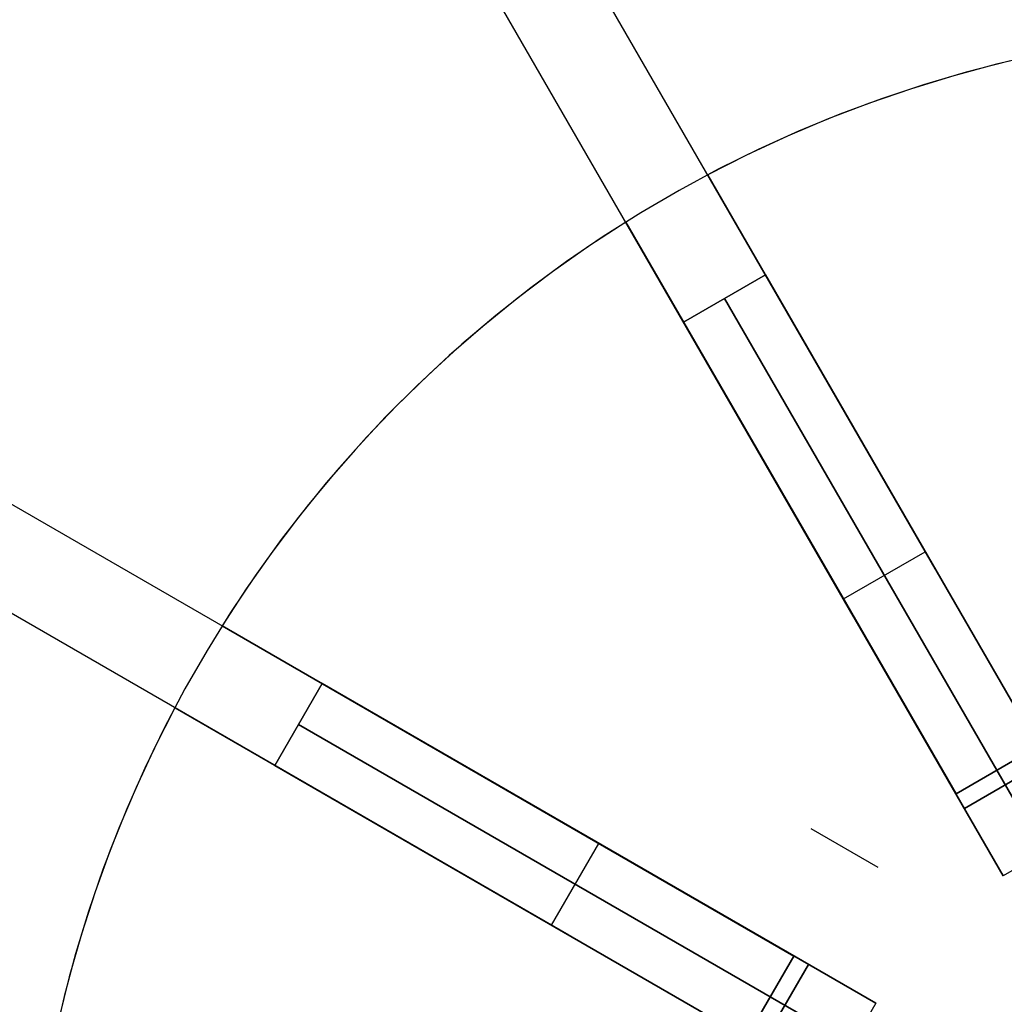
# Model space of a CAD drawing. Header units: millimetres. Extents: x 313 to 886, y -357 to 215.
# Tile 4 of 7: x 436 to 561, y -32 to 93. Entities that reach past the tile are written whole.
import ezdxf

# ---------------------------------------------------------------- set-up
doc = ezdxf.new("R2010")
doc.units = ezdxf.units.MM
doc.layers.add('Core_Sketch1', color=7, linetype='Continuous')
doc.layers.add('Core_Sketch2', color=7, linetype='Continuous')

msp = doc.modelspace()

# ---------------------------------------------------------------- linework, layer by layer
at = {"color": 0, "linetype": 'ByBlock', "lineweight": -2}
for points in [[(552.4016052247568, 22.88222435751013), (461.7349385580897, 179.9214975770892)], [(542.0093003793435, 16.88222435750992), (451.3426337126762, 173.9214975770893)], [(593.588928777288, 91.70735575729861), (587.9690612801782, 91.40249380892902), (582.3631039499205, 90.90340072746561), (576.7777676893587, 90.2106739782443), (571.2197387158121, 89.32514282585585), (565.6956705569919, 88.24786734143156), (560.2121760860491, 86.98013713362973), (554.7758196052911, 85.52346980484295), (549.3931089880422, 83.87960913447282), (544.0704878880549, 82.05052299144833), (538.8143280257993, 80.03840097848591), (533.6309215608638, 77.84565181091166), (528.5264735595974, 75.47490043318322), (523.5070945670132, 72.92898487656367)], [(593.588928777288, 91.70735575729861), (587.9690612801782, 91.40249380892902), (582.3631039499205, 90.90340072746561), (576.7777676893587, 90.2106739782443), (571.2197387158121, 89.32514282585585), (565.6956705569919, 88.24786734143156), (560.2121760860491, 86.98013713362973), (554.7758196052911, 85.52346980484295), (549.3931089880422, 83.87960913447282), (544.0704878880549, 82.05052299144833), (538.8143280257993, 80.03840097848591), (533.6309215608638, 77.84565181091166), (528.5264735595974, 75.47490043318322), (523.5070945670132, 72.92898487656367)], [(593.588928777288, 91.70735575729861), (587.9690612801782, 91.40249380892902), (582.3631039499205, 90.90340072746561), (576.7777676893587, 90.2106739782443), (571.2197387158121, 89.32514282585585), (565.6956705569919, 88.24786734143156), (560.2121760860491, 86.98013713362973), (554.7758196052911, 85.52346980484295), (549.3931089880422, 83.87960913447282), (544.0704878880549, 82.05052299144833), (538.8143280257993, 80.03840097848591), (533.6309215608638, 77.84565181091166), (528.5264735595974, 75.47490043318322), (523.5070945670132, 72.92898487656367)], [(593.588928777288, 91.70735575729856), (587.9690612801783, 91.40249380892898), (582.3631039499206, 90.90340072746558), (576.7777676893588, 90.21067397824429), (571.2197387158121, 89.32514282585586), (565.6956705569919, 88.24786734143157), (560.2121760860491, 86.98013713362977), (554.7758196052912, 85.52346980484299), (549.3931089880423, 83.87960913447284), (544.0704878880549, 82.05052299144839), (538.8143280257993, 80.03840097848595), (533.6309215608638, 77.84565181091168), (528.5264735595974, 75.47490043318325), (523.5070945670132, 72.92898487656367)], [(593.588928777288, 91.70735575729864), (587.9690612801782, 91.40249380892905), (582.3631039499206, 90.90340072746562), (576.7777676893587, 90.21067397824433), (571.2197387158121, 89.32514282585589), (565.6956705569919, 88.24786734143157), (560.2121760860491, 86.98013713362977), (554.7758196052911, 85.52346980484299), (549.3931089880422, 83.87960913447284), (544.0704878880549, 82.05052299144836), (538.8143280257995, 80.03840097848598), (533.6309215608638, 77.8456518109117), (528.5264735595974, 75.47490043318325), (523.5070945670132, 72.9289848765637)], [(593.588928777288, 91.70735575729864), (587.9690612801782, 91.40249380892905), (582.3631039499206, 90.90340072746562), (576.7777676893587, 90.21067397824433), (571.2197387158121, 89.32514282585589), (565.6956705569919, 88.24786734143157), (560.2121760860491, 86.98013713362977), (554.7758196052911, 85.52346980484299), (549.3931089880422, 83.87960913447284), (544.0704878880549, 82.05052299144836), (538.8143280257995, 80.03840097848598), (533.6309215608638, 77.8456518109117), (528.5264735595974, 75.47490043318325), (523.5070945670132, 72.9289848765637)], [(511.8580869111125, -13.26898911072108), (354.8188136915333, 77.39767755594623)], [(523.5070945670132, 72.92898487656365), (547.4517478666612, 31.45562879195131)], [(547.4517478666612, 31.45562879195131), (523.5070945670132, 72.92898487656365)], [(523.5070945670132, 72.92898487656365), (547.4517478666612, 31.45562879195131)], [(547.4517478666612, 31.45562879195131), (523.5070945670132, 72.92898487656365)], [(505.8580869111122, -23.66129395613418), (348.8188136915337, 67.0053727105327)], [(513.1147897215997, 66.92898487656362), (508.400272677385, 63.85503293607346), (503.7949177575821, 60.61982698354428), (499.3042380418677, 57.22723989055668), (494.9336093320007, 53.68133292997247), (490.6882637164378, 49.9863509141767), (486.5732833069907, 46.14671711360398), (482.5935941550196, 42.16702796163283), (478.7539603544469, 38.05204755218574), (475.0589783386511, 33.80670193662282), (471.5130713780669, 29.43607322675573), (468.1204842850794, 24.94539351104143), (464.8852783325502, 20.34003859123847), (461.81132639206, 15.62552154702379)], [(513.1147897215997, 66.92898487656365), (508.400272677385, 63.85503293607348), (503.794917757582, 60.61982698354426), (499.3042380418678, 57.22723989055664), (494.9336093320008, 53.68133292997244), (490.6882637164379, 49.98635091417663), (486.5732833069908, 46.14671711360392), (482.5935941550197, 42.16702796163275), (478.753960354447, 38.05204755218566), (475.0589783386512, 33.80670193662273), (471.513071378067, 29.43607322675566), (468.1204842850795, 24.94539351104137), (464.8852783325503, 20.3400385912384), (461.8113263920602, 15.62552154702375)], [(513.1147897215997, 66.92898487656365), (508.400272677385, 63.85503293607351), (503.794917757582, 60.61982698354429), (499.3042380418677, 57.2272398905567), (494.9336093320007, 53.68133292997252), (490.6882637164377, 49.9863509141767), (486.5732833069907, 46.14671711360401), (482.5935941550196, 42.16702796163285), (478.7539603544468, 38.05204755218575), (475.0589783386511, 33.8067019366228), (471.5130713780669, 29.43607322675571), (468.1204842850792, 24.94539351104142), (464.8852783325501, 20.34003859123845), (461.81132639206, 15.62552154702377)], [(513.1147897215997, 66.92898487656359), (508.400272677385, 63.85503293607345), (503.794917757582, 60.61982698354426), (499.3042380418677, 57.22723989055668), (494.9336093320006, 53.68133292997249), (490.6882637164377, 49.98635091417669), (486.5732833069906, 46.14671711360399), (482.5935941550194, 42.16702796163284), (478.7539603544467, 38.05204755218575), (475.0589783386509, 33.80670193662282), (471.5130713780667, 29.43607322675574), (468.120484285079, 24.94539351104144), (464.8852783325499, 20.34003859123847), (461.8113263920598, 15.62552154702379)], [(513.1147897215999, 66.92898487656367), (508.4002726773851, 63.85503293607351), (503.7949177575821, 60.61982698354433), (499.3042380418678, 57.22723989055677), (494.9336093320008, 53.68133292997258), (490.6882637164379, 49.98635091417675), (486.5732833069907, 46.14671711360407), (482.5935941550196, 42.16702796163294), (478.7539603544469, 38.05204755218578), (475.0589783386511, 33.80670193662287), (471.5130713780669, 29.43607322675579), (468.1204842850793, 24.94539351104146), (464.8852783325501, 20.3400385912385), (461.81132639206, 15.62552154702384)], [(513.1147897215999, 66.92898487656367), (508.4002726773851, 63.85503293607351), (503.7949177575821, 60.61982698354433), (499.3042380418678, 57.22723989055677), (494.9336093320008, 53.68133292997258), (490.6882637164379, 49.98635091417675), (486.5732833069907, 46.14671711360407), (482.5935941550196, 42.16702796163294), (478.7539603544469, 38.05204755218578), (475.0589783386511, 33.80670193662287), (471.5130713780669, 29.43607322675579), (468.1204842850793, 24.94539351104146), (464.8852783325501, 20.3400385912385), (461.81132639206, 15.62552154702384)], [(537.0594430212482, 25.45562879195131), (513.1147897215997, 66.92898487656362)], [(513.1147897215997, 66.92898487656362), (537.0594430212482, 25.45562879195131)], [(537.0594430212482, 25.45562879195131), (513.1147897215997, 66.92898487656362)], [(513.1147897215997, 66.92898487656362), (537.0594430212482, 25.45562879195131)], [(530.8413306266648, 60.22571538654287), (520.4490257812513, 54.22571538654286)], [(520.4490257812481, 54.22571538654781), (530.8413306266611, 60.22571538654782)], [(530.8413306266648, 60.22571538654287), (571.4517478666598, -10.11359058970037)], [(530.8413306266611, 60.22571538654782), (571.4517478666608, -10.11359058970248)], [(566.2555954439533, -13.1135905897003), (525.6451782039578, 57.22571538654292)], [(525.6451782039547, 57.22571538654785), (566.2555954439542, -13.11359058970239)], [(520.4490257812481, 54.22571538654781), (561.0594430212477, -16.11359058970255)], [(561.0594430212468, -16.1135905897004), (520.4490257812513, 54.22571538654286)], [(547.4517478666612, 31.45562879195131), (566.5185804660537, -1.569094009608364)], [(565.4471307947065, 0.2867112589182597), (547.4517478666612, 31.45562879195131)], [(547.4517478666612, 31.45562879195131), (565.447130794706, 0.2867112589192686)], [(566.5185804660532, -1.569094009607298), (547.4517478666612, 31.45562879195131)], [(556.1262756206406, -7.56909400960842), (537.0594430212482, 25.45562879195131)], [(537.0594430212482, 25.45562879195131), (555.054825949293, -5.71328874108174)], [(555.054825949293, -5.713288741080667), (537.0594430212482, 25.45562879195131)], [(537.0594430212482, 25.45562879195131), (556.1262756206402, -7.569094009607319)], [(540.7542344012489, 19.05606239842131), (551.1465392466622, 25.0560623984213)], [(540.7542344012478, 19.05606239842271), (551.1465392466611, 25.05606239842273)], [(461.81132639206, 15.62552154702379), (503.2846824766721, -8.319131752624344)], [(503.2846824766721, -8.319131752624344), (461.81132639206, 15.62552154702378)], [(461.81132639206, 15.62552154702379), (503.2846824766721, -8.319131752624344)], [(503.2846824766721, -8.319131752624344), (461.81132639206, 15.62552154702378)], [(474.5145958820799, 8.291285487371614), (468.5145958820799, -2.101019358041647)], [(468.5145958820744, -2.101019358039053), (474.5145958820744, 8.29128548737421)], [(474.5145958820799, 8.291285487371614), (544.8539018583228, -32.3191317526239)], [(544.8539018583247, -32.3191317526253), (474.5145958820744, 8.29128548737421)], [(455.81132639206, 5.233216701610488), (453.2654108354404, 0.2138377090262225), (450.894659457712, -4.89061029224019), (448.7019102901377, -10.07401675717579), (446.6897882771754, -15.33017661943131), (444.8607021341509, -20.65279771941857), (443.2168414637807, -26.03550833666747), (441.7601741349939, -31.47186481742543), (440.4924439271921, -36.95535928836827), (439.4151684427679, -42.47942744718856), (438.5296372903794, -48.03745642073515), (437.8369105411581, -53.62279268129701), (437.3378174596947, -59.22875001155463), (437.0329555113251, -64.84861750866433)], [(455.81132639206, 5.233216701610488), (453.2654108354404, 0.2138377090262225), (450.894659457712, -4.89061029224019), (448.7019102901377, -10.07401675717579), (446.6897882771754, -15.33017661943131), (444.8607021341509, -20.65279771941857), (443.2168414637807, -26.03550833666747), (441.7601741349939, -31.47186481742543), (440.4924439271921, -36.95535928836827), (439.4151684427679, -42.47942744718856), (438.5296372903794, -48.03745642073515), (437.8369105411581, -53.62279268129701), (437.3378174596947, -59.22875001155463), (437.0329555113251, -64.84861750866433)], [(455.81132639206, 5.233216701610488), (453.2654108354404, 0.2138377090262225), (450.894659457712, -4.89061029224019), (448.7019102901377, -10.07401675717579), (446.6897882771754, -15.33017661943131), (444.8607021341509, -20.65279771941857), (443.2168414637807, -26.03550833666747), (441.7601741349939, -31.47186481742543), (440.4924439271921, -36.95535928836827), (439.4151684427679, -42.47942744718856), (438.5296372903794, -48.03745642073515), (437.8369105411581, -53.62279268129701), (437.3378174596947, -59.22875001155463), (437.0329555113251, -64.84861750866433)], [(455.81132639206, 5.233216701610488), (453.2654108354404, 0.2138377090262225), (450.894659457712, -4.89061029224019), (448.7019102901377, -10.07401675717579), (446.6897882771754, -15.33017661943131), (444.8607021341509, -20.65279771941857), (443.2168414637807, -26.03550833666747), (441.7601741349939, -31.47186481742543), (440.4924439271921, -36.95535928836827), (439.4151684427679, -42.47942744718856), (438.5296372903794, -48.03745642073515), (437.8369105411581, -53.62279268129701), (437.3378174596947, -59.22875001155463), (437.0329555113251, -64.84861750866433)], [(455.8113263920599, 5.233216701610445), (453.2654108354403, 0.213837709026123), (450.8946594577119, -4.890610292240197), (448.7019102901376, -10.07401675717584), (446.6897882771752, -15.33017661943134), (444.8607021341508, -20.65279771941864), (443.2168414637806, -26.03550833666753), (441.7601741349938, -31.47186481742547), (440.492443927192, -36.95535928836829), (439.4151684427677, -42.47942744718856), (438.5296372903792, -48.0374564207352), (437.836910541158, -53.62279268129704), (437.3378174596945, -59.22875001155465), (437.032955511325, -64.84861750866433)], [(455.8113263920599, 5.233216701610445), (453.2654108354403, 0.213837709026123), (450.8946594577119, -4.890610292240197), (448.7019102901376, -10.07401675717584), (446.6897882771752, -15.33017661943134), (444.8607021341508, -20.65279771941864), (443.2168414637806, -26.03550833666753), (441.7601741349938, -31.47186481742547), (440.492443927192, -36.95535928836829), (439.4151684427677, -42.47942744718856), (438.5296372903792, -48.0374564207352), (437.836910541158, -53.62279268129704), (437.3378174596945, -59.22875001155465), (437.032955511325, -64.84861750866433)], [(497.2846824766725, -18.71143659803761), (455.81132639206, 5.233216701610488)], [(455.81132639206, 5.233216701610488), (497.2846824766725, -18.71143659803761)], [(497.2846824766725, -18.71143659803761), (455.81132639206, 5.233216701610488)], [(455.81132639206, 5.233216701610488), (497.2846824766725, -18.71143659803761)], [(541.8539018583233, -37.51528417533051), (471.5145958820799, 3.095133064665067)], [(471.5145958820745, 3.095133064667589), (541.8539018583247, -37.51528417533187)], [(555.054825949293, -5.713288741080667), (565.447130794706, 0.2867112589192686)], [(565.4471307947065, 0.2867112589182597), (555.054825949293, -5.71328874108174)], [(468.5145958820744, -2.101019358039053), (538.8539018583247, -42.7114365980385)], [(538.8539018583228, -42.71143659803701), (468.5145958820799, -2.101019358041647)], [(566.5185804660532, -1.569094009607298), (556.1262756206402, -7.569094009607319)], [(556.1262756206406, -7.56909400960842), (566.5185804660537, -1.569094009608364)], [(503.2846824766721, -8.319131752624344), (536.3094052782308, -27.38596435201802)], [(534.4536000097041, -26.31451468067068), (503.2846824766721, -8.319131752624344)], [(503.2846824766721, -8.319131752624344), (534.4536000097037, -26.31451468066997)], [(536.3094052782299, -27.38596435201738), (503.2846824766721, -8.319131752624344)], [(571.4517478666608, -10.11359058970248), (561.0594430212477, -16.11359058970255)], [(571.4517478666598, -10.11359058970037), (561.0594430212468, -16.1135905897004)], [(503.6842488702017, -22.40622797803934), (509.6842488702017, -12.0139231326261)], [(503.6842488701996, -22.40622797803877), (509.6842488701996, -12.0139231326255)], [(530.3094052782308, -37.77826919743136), (497.2846824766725, -18.71143659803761)], [(497.2846824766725, -18.71143659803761), (528.4536000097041, -36.70681952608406)], [(528.4536000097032, -36.70681952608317), (497.2846824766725, -18.71143659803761)], [(497.2846824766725, -18.71143659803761), (530.3094052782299, -37.7782691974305)], [(528.4536000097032, -36.70681952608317), (534.4536000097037, -26.31451468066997)], [(534.4536000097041, -26.31451468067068), (528.4536000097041, -36.70681952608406)], [(536.3094052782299, -27.38596435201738), (530.3094052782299, -37.7782691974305)], [(530.3094052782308, -37.77826919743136), (536.3094052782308, -27.38596435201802)], [(544.8539018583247, -32.3191317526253), (538.8539018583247, -42.7114365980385)], [(544.8539018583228, -32.3191317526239), (538.8539018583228, -42.71143659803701)]]:
    msp.add_lwpolyline(points, dxfattribs=at)
at = {"color": 0, "linetype": 'ByBlock', "lineweight": -2, "extrusion": (0.8660254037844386, 0.5000000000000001, -2.215927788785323e-15)}
msp.add_lwpolyline([(-94.60982872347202, -560.9239209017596), (-95.30210820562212, -565.0243257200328), (-96.13604453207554, -569.0982821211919), (-97.11063625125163, -573.140897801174), (-98.22471300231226, -577.1473180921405), (-99.4769369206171, -581.1127317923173), (-100.8658042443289, -585.0323769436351), (-102.3896471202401, -588.9015465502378), (-104.046635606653, -592.7155942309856), (-105.8347798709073, -596.4699397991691), (-107.7519325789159, -600.1600747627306), (-109.7957914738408, -603.7815677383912), (-111.9639021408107, -607.3300697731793), (-114.2536609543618, -610.8013195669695), (-116.6623182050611, -614.1911485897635), (-119.1869814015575, -617.4954860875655), (-121.8246187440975, -620.7103639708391), (-124.5720627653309, -623.8319215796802), (-127.4260141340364, -626.8564103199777), (-130.3830456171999, -629.7801981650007), (-133.4396061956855, -632.5997740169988), (-136.5920253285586, -635.3117519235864), (-139.836517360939, -637.9128751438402), (-143.1691860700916, -640.400020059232), (-146.5860293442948, -642.770199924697), (-150.0829439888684, -645.0205684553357), (-153.6557306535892, -647.1484232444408), (-157.3000988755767, -649.1512090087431), (-161.0116722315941, -651.026520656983), (-164.785993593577, -652.7721061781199), (-168.6185304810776, -654.3858693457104), (-172.5046805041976, -655.8658722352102), (-176.4397768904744, -657.2103375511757), (-180.4190940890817, -658.4176507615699), (-184.4378534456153, -659.4863620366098), (-188.4912289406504, -660.4151879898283), (-192.5743529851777, -661.2030132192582), (-196.6823222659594, -661.848891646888), (-200.8102036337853, -662.3520476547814), (-204.9530400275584, -662.7118770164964), (-209.1058564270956, -662.927947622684), (-213.2636658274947, -662.9999999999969)], dxfattribs=at)
at = {"color": 0, "linetype": 'ByBlock', "lineweight": -2, "extrusion": (0.8660254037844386, 0.5000000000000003, 6.013909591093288e-16)}
msp.add_lwpolyline([(-213.2636658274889, 61.99999999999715), (-209.10585642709, 61.92794762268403), (-204.953040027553, 61.71187701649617), (-200.81020363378, 61.35204765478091), (-196.6823222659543, 60.84889164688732), (-192.5743529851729, 60.20301321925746), (-188.4912289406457, 59.41518798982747), (-184.4378534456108, 58.48636203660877), (-180.4190940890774, 57.41765076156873), (-176.4397768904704, 56.21033755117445), (-172.5046805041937, 54.86587223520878), (-168.6185304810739, 53.38586934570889), (-164.7859935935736, 51.77210617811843), (-161.0116722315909, 50.02652065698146), (-157.3000988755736, 48.15120900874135), (-153.6557306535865, 46.14842324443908), (-150.0829439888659, 44.02056845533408), (-146.5860293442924, 41.77019992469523), (-143.1691860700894, 39.40002005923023), (-139.8365173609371, 36.91287514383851), (-136.5920253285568, 34.31175192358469), (-133.439606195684, 31.59977401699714), (-130.3830456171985, 28.78019816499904), (-127.4260141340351, 25.85641031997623), (-124.5720627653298, 22.83192157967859), (-121.8246187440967, 19.71036397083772), (-119.1869814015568, 16.49548608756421), (-116.6623182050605, 13.19114858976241), (-114.2536609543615, 9.801319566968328), (-111.9639021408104, 6.330069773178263), (-109.7957914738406, 2.781567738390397), (-107.7519325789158, -0.8399252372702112), (-105.8347798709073, -4.53006020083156), (-104.0466356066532, -8.284405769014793), (-102.3896471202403, -12.09845344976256), (-100.8658042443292, -15.96762305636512), (-99.47693692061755, -19.88726820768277), (-98.2247130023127, -23.85268190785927), (-97.11063625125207, -27.85910219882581), (-96.1360445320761, -31.90171787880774), (-95.30210820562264, -35.97567427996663), (-94.60982872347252, -40.07607909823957)], dxfattribs=at)
at = {"color": 0, "linetype": 'ByBlock', "lineweight": -2, "extrusion": (0.8660254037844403, 0.4999999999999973, 1.308040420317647e-15)}
msp.add_lwpolyline([(-213.2636658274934, -662.9999999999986), (-209.1058564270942, -662.9279476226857), (-204.9530400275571, -662.711877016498), (-200.8102036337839, -662.352047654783), (-196.682322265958, -661.8488916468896), (-192.5743529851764, -661.2030132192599), (-188.491228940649, -660.41518798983), (-184.4378534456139, -659.4863620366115), (-180.4190940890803, -658.4176507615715), (-176.4397768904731, -657.2103375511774), (-172.5046805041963, -655.8658722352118), (-168.6185304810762, -654.385869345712), (-164.7859935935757, -652.7721061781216), (-161.0116722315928, -651.0265206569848), (-157.3000988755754, -649.1512090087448), (-153.655730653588, -647.1484232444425), (-150.0829439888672, -645.0205684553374), (-146.5860293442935, -642.7701999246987), (-143.1691860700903, -640.4000200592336), (-139.8365173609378, -637.912875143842), (-136.5920253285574, -635.3117519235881), (-133.4396061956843, -632.5997740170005), (-130.3830456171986, -629.7801981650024), (-127.4260141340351, -626.8564103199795), (-124.5720627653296, -623.8319215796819), (-121.8246187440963, -620.710363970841), (-119.1869814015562, -617.4954860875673), (-116.6623182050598, -614.1911485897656), (-114.2536609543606, -610.8013195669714), (-111.9639021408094, -607.3300697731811), (-109.7957914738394, -603.7815677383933), (-107.7519325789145, -600.1600747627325), (-105.8347798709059, -596.469939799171), (-104.0466356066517, -592.7155942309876), (-102.3896471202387, -588.9015465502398), (-100.8658042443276, -585.032376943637), (-99.4769369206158, -581.1127317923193), (-98.22471300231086, -577.1473180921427), (-97.11063625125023, -573.1408978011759), (-96.13604453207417, -569.0982821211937), (-95.30210820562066, -565.0243257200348), (-94.60982872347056, -560.9239209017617)], dxfattribs=at)
at = {"color": 0, "linetype": 'ByBlock', "lineweight": -2, "extrusion": (0.8660254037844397, 0.4999999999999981, -1.877367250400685e-15)}
msp.add_lwpolyline([(-94.60982872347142, -40.07607909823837), (-95.30210820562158, -35.97567427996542), (-96.136044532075, -31.90171787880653), (-97.11063625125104, -27.85910219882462), (-98.22471300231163, -23.85268190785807), (-99.47693692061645, -19.88726820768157), (-100.8658042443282, -15.96762305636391), (-102.3896471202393, -12.09845344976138), (-104.0466356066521, -8.284405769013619), (-105.8347798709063, -4.530060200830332), (-107.7519325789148, -0.8399252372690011), (-109.7957914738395, 2.781567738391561), (-111.9639021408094, 6.330069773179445), (-114.2536609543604, 9.801319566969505), (-116.6623182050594, 13.19114858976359), (-119.1869814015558, 16.49548608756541), (-121.8246187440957, 19.71036397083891), (-124.5720627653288, 22.83192157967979), (-127.4260141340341, 25.85641031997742), (-130.3830456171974, 28.78019816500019), (-133.439606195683, 31.59977401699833), (-136.5920253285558, 34.31175192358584), (-139.836517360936, 36.91287514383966), (-143.1691860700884, 39.40002005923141), (-146.5860293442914, 41.77019992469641), (-150.0829439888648, 44.02056845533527), (-153.6557306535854, 46.14842324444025), (-157.3000988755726, 48.15120900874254), (-161.0116722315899, 50.02652065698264), (-164.7859935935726, 51.7721061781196), (-168.6185304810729, 53.38586934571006), (-172.5046805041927, 54.86587223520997), (-176.4397768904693, 56.21033755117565), (-180.4190940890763, 57.41765076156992), (-184.4378534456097, 58.48636203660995), (-188.4912289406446, 59.41518798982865), (-192.5743529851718, 60.20301321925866), (-196.6823222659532, 60.8488916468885), (-200.810203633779, 61.35204765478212), (-204.9530400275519, 61.71187701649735), (-209.105856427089, 61.92794762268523), (-213.2636658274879, 61.99999999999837)], dxfattribs=at)
at = {"color": 0, "linetype": 'ByBlock', "lineweight": -2, "extrusion": (0.8660254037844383, 0.5000000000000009, -5.738154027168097e-16)}
msp.add_lwpolyline([(-213.2636658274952, -662.9999999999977), (-209.1058564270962, -662.9279476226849), (-204.9530400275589, -662.7118770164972), (-200.8102036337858, -662.3520476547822), (-196.6823222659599, -661.8488916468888), (-192.5743529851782, -661.203013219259), (-188.4912289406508, -660.4151879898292), (-184.4378534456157, -659.4863620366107), (-180.4190940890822, -658.4176507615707), (-176.4397768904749, -657.2103375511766), (-172.5046805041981, -655.8658722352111), (-168.618530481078, -654.3858693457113), (-164.7859935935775, -652.7721061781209), (-161.0116722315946, -651.026520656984), (-157.3000988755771, -649.1512090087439), (-153.6557306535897, -647.1484232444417), (-150.0829439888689, -645.0205684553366), (-146.5860293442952, -642.7701999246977), (-143.169186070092, -640.4000200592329), (-139.8365173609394, -637.9128751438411), (-136.592025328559, -635.3117519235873), (-133.4396061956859, -632.5997740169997), (-130.3830456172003, -629.7801981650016), (-127.4260141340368, -626.8564103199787), (-124.5720627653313, -623.831921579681), (-121.824618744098, -620.7103639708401), (-119.1869814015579, -617.4954860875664), (-116.6623182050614, -614.1911485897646), (-114.2536609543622, -610.8013195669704), (-111.9639021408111, -607.3300697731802), (-109.7957914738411, -603.7815677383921), (-107.7519325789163, -600.1600747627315), (-105.8347798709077, -596.4699397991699), (-104.0466356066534, -592.7155942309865), (-102.3896471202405, -588.9015465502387), (-100.8658042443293, -585.032376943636), (-99.47693692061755, -581.1127317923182), (-98.22471300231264, -577.1473180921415), (-97.11063625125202, -573.1408978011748), (-96.13604453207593, -569.0982821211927), (-95.3021082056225, -565.0243257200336), (-94.60982872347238, -560.9239209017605)], dxfattribs=at)
at = {"color": 0, "linetype": 'ByBlock', "lineweight": -2, "extrusion": (0.8660254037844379, 0.5000000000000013, 3.154296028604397e-15)}
msp.add_lwpolyline([(-94.60982872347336, -40.07607909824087), (-95.30210820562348, -35.97567427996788), (-96.13604453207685, -31.90171787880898), (-97.11063625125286, -27.85910219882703), (-98.2247130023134, -23.85268190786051), (-99.47693692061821, -19.88726820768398), (-100.8658042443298, -15.9676230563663), (-102.3896471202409, -12.0984534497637), (-104.0466356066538, -8.28440576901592), (-105.8347798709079, -4.530060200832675), (-107.7519325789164, -0.8399252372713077), (-109.7957914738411, 2.781567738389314), (-111.9639021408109, 6.330069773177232), (-114.2536609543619, 9.801319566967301), (-116.662318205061, 13.1911485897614), (-119.1869814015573, 16.49548608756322), (-121.8246187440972, 19.71036397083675), (-124.5720627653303, 22.83192157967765), (-127.4260141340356, 25.85641031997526), (-130.3830456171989, 28.78019816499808), (-133.4396061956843, 31.5997740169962), (-136.5920253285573, 34.31175192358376), (-139.8365173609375, 36.91287514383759), (-143.1691860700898, 39.40002005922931), (-146.5860293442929, 41.77019992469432), (-150.0829439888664, 44.02056845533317), (-153.6557306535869, 46.14842324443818), (-157.3000988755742, 48.15120900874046), (-161.0116722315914, 50.02652065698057), (-164.7859935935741, 51.7721061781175), (-168.6185304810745, 53.38586934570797), (-172.5046805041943, 54.86587223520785), (-176.439776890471, 56.21033755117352), (-180.4190940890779, 57.41765076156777), (-184.4378534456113, 58.4863620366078), (-188.4912289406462, 59.41518798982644), (-192.5743529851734, 60.20301321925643), (-196.682322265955, 60.84889164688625), (-200.8102036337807, 61.35204765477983), (-204.9530400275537, 61.71187701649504), (-209.1058564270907, 61.92794762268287), (-213.2636658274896, 61.99999999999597)], dxfattribs=at)
at = {"color": 0, "linetype": 'ByBlock', "lineweight": -2, "extrusion": (1, 0, 0)}
for points in [[(87.4693123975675, -656.6946979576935), (87.46931239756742, 55.69469795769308)], [(72.92898487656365, -612.9999999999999), (72.92898487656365, -601)], [(72.92898487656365, -9.25185853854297e-17), (72.92898487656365, 12)], [(66.92898487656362, -601), (66.92898487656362, -612.9999999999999)], [(66.92898487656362, 12), (66.92898487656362, -4.625929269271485e-17)], [(27.4844851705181, -656.6946979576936), (27.48448517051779, 55.69469795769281)], [(15.62552154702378, -612.9999999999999), (15.62552154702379, -601)], [(15.62552154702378, 4.625929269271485e-17), (15.62552154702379, 12)], [(5.233216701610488, -601), (5.233216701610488, -612.9999999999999)], [(5.233216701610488, 12), (5.233216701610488, 0)]]:
    msp.add_lwpolyline(points, dxfattribs=at)
at = {"color": 0, "linetype": 'ByBlock', "lineweight": -2, "extrusion": (0.5000000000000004, 0.8660254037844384, 8.919688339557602e-16)}
msp.add_lwpolyline([(-288.1422146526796, -560.923920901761), (-288.8344941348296, -565.0243257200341), (-289.6684304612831, -569.0982821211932), (-290.6430221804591, -573.1408978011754), (-291.7570989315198, -577.147318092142), (-293.0093228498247, -581.1127317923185), (-294.3981901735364, -585.0323769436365), (-295.9220330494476, -588.9015465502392), (-297.5790215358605, -592.715594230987), (-299.3671658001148, -596.4699397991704), (-301.2843185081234, -600.1600747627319), (-303.3281774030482, -603.7815677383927), (-305.4962880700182, -607.3300697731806), (-307.7860468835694, -610.8013195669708), (-310.1947041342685, -614.191148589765), (-312.719367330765, -617.495486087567), (-315.3570046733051, -620.7103639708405), (-318.1044486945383, -623.8319215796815), (-320.9584000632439, -626.8564103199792), (-323.9154315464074, -629.7801981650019), (-326.9719921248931, -632.5997740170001), (-330.1244112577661, -635.3117519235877), (-333.3689032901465, -637.9128751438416), (-336.7015719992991, -640.4000200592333), (-340.1184152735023, -642.7701999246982), (-343.615329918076, -645.0205684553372), (-347.1881165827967, -647.1484232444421), (-350.8324848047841, -649.1512090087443), (-354.5440581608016, -651.0265206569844), (-358.3183795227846, -652.7721061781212), (-362.150916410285, -654.3858693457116), (-366.0370664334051, -655.8658722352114), (-369.972162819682, -657.2103375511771), (-373.9514800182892, -658.4176507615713), (-377.9702393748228, -659.4863620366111), (-382.0236148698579, -660.4151879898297), (-386.1067389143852, -661.2030132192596), (-390.214708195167, -661.8488916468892), (-394.3425895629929, -662.3520476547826), (-398.485425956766, -662.7118770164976), (-402.6382423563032, -662.9279476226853), (-406.7960517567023, -662.9999999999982)], dxfattribs=at)
at = {"color": 0, "linetype": 'ByBlock', "lineweight": -2, "extrusion": (0.5000000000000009, 0.8660254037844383, -2.326650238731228e-16)}
msp.add_lwpolyline([(-406.7960517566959, 61.99999999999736), (-402.638242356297, 61.92794762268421), (-398.48542595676, 61.71187701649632), (-394.3425895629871, 61.35204765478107), (-390.2147081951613, 60.84889164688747), (-386.1067389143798, 60.2030132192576), (-382.0236148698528, 59.4151879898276), (-377.9702393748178, 58.4863620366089), (-373.9514800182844, 57.41765076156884), (-369.9721628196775, 56.21033755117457), (-366.0370664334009, 54.8658722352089), (-362.150916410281, 53.38586934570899), (-358.3183795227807, 51.77210617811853), (-354.544058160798, 50.02652065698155), (-350.8324848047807, 48.15120900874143), (-347.1881165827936, 46.14842324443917), (-343.615329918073, 44.02056845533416), (-340.1184152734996, 41.77019992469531), (-336.7015719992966, 39.40002005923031), (-333.3689032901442, 36.91287514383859), (-330.124411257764, 34.31175192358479), (-326.9719921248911, 31.59977401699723), (-323.9154315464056, 28.78019816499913), (-320.9584000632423, 25.85641031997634), (-318.104448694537, 22.83192157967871), (-315.3570046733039, 19.71036397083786), (-312.719367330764, 16.49548608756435), (-310.1947041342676, 13.19114858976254), (-307.7860468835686, 9.80131956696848), (-305.4962880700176, 6.330069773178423), (-303.3281774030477, 2.781567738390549), (-301.284318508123, -0.8399252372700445), (-299.3671658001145, -4.5300602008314), (-297.5790215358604, -8.284405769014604), (-295.9220330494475, -12.09845344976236), (-294.3981901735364, -15.9676230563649), (-293.0093228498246, -19.88726820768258), (-291.7570989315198, -23.85268190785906), (-290.6430221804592, -27.85910219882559), (-289.6684304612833, -31.9017178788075), (-288.8344941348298, -35.97567427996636), (-288.1422146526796, -40.07607909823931)], dxfattribs=at)
at = {"color": 0, "linetype": 'ByBlock', "lineweight": -2, "extrusion": (0.5000000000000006, 0.8660254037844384, 9.287904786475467e-17)}
msp.add_lwpolyline([(-406.7960517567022, -662.9999999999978), (-402.6382423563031, -662.9279476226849), (-398.4854259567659, -662.7118770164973), (-394.3425895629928, -662.3520476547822), (-390.2147081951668, -661.8488916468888), (-386.1067389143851, -661.2030132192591), (-382.0236148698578, -660.4151879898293), (-377.9702393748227, -659.4863620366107), (-373.9514800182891, -658.4176507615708), (-369.9721628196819, -657.2103375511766), (-366.0370664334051, -655.8658722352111), (-362.150916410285, -654.3858693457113), (-358.3183795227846, -652.7721061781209), (-354.5440581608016, -651.0265206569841), (-350.8324848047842, -649.151209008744), (-347.1881165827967, -647.1484232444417), (-343.615329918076, -645.0205684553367), (-340.1184152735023, -642.7701999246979), (-336.7015719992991, -640.4000200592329), (-333.3689032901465, -637.9128751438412), (-330.1244112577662, -635.3117519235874), (-326.971992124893, -632.5997740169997), (-323.9154315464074, -629.7801981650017), (-320.9584000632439, -626.8564103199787), (-318.1044486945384, -623.8319215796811), (-315.357004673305, -620.7103639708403), (-312.719367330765, -617.4954860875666), (-310.1947041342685, -614.1911485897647), (-307.7860468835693, -610.8013195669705), (-305.4962880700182, -607.3300697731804), (-303.3281774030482, -603.7815677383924), (-301.2843185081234, -600.1600747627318), (-299.3671658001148, -596.4699397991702), (-297.5790215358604, -592.7155942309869), (-295.9220330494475, -588.9015465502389), (-294.3981901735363, -585.0323769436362), (-293.0093228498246, -581.1127317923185), (-291.7570989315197, -577.1473180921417), (-290.643022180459, -573.1408978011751), (-289.668430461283, -569.098282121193), (-288.8344941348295, -565.024325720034), (-288.1422146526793, -560.9239209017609)], dxfattribs=at)
at = {"color": 0, "linetype": 'ByBlock', "lineweight": -2, "extrusion": (0.5000000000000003, 0.8660254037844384, 3.400581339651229e-16)}
msp.add_lwpolyline([(-288.1422146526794, -40.07607909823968), (-288.8344941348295, -35.9756742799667), (-289.668430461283, -31.90171787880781), (-290.643022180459, -27.85910219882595), (-291.7570989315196, -23.85268190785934), (-293.0093228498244, -19.88726820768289), (-294.3981901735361, -15.96762305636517), (-295.9220330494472, -12.09845344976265), (-297.57902153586, -8.284405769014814), (-299.3671658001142, -4.530060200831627), (-301.2843185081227, -0.8399252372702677), (-303.3281774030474, 2.781567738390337), (-305.4962880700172, 6.330069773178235), (-307.7860468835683, 9.801319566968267), (-310.1947041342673, 13.19114858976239), (-312.7193673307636, 16.49548608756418), (-315.3570046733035, 19.71036397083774), (-318.1044486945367, 22.8319215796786), (-320.958400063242, 25.85641031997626), (-323.9154315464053, 28.78019816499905), (-326.9719921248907, 31.59977401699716), (-330.1244112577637, 34.31175192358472), (-333.3689032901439, 36.91287514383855), (-336.7015719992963, 39.40002005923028), (-340.1184152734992, 41.7701999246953), (-343.6153299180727, 44.02056845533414), (-347.1881165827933, 46.14842324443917), (-350.8324848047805, 48.15120900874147), (-354.5440581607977, 50.02652065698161), (-358.3183795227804, 51.77210617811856), (-362.1509164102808, 53.38586934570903), (-366.0370664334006, 54.86587223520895), (-369.9721628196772, 56.21033755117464), (-373.9514800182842, 57.41765076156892), (-377.9702393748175, 58.48636203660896), (-382.0236148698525, 59.41518798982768), (-386.1067389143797, 60.20301321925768), (-390.2147081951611, 60.84889164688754), (-394.3425895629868, 61.35204765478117), (-398.4854259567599, 61.71187701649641), (-402.6382423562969, 61.92794762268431), (-406.7960517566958, 61.99999999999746)], dxfattribs=at)
at = {"color": 0, "linetype": 'ByBlock', "lineweight": -2, "extrusion": (0.5000000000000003, 0.8660254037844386, -7.920854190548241e-17)}
msp.add_lwpolyline([(-406.7960517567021, -662.9999999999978), (-402.638242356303, -662.927947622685), (-398.4854259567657, -662.7118770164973), (-394.3425895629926, -662.3520476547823), (-390.2147081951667, -661.8488916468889), (-386.1067389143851, -661.2030132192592), (-382.0236148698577, -660.4151879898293), (-377.9702393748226, -659.4863620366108), (-373.951480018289, -658.4176507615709), (-369.9721628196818, -657.2103375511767), (-366.037066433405, -655.8658722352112), (-362.1509164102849, -654.3858693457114), (-358.3183795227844, -652.772106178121), (-354.5440581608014, -651.0265206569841), (-350.832484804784, -649.1512090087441), (-347.1881165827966, -647.1484232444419), (-343.6153299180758, -645.0205684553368), (-340.1184152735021, -642.7701999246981), (-336.7015719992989, -640.400020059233), (-333.3689032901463, -637.9128751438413), (-330.1244112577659, -635.3117519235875), (-326.9719921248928, -632.599774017), (-323.9154315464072, -629.7801981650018), (-320.9584000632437, -626.856410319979), (-318.1044486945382, -623.8319215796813), (-315.3570046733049, -620.7103639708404), (-312.7193673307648, -617.4954860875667), (-310.1947041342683, -614.1911485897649), (-307.7860468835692, -610.8013195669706), (-305.496288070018, -607.3300697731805), (-303.3281774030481, -603.7815677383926), (-301.2843185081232, -600.1600747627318), (-299.3671658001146, -596.4699397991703), (-297.5790215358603, -592.7155942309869), (-295.9220330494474, -588.901546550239), (-294.3981901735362, -585.0323769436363), (-293.0093228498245, -581.1127317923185), (-291.7570989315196, -577.1473180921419), (-290.6430221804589, -573.1408978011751), (-289.6684304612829, -569.098282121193), (-288.8344941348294, -565.024325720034), (-288.1422146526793, -560.9239209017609)], dxfattribs=at)
at = {"color": 0, "linetype": 'ByBlock', "lineweight": -2, "extrusion": (0.5000000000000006, 0.8660254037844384, 1.511180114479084e-16)}
msp.add_lwpolyline([(-288.1422146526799, -40.07607909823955), (-288.83449413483, -35.9756742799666), (-289.6684304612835, -31.90171787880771), (-290.6430221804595, -27.85910219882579), (-291.7570989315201, -23.85268190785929), (-293.0093228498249, -19.8872682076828), (-294.3981901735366, -15.96762305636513), (-295.9220330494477, -12.09845344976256), (-297.5790215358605, -8.284405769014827), (-299.3671658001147, -4.530060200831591), (-301.2843185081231, -0.8399252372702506), (-303.328177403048, 2.781567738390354), (-305.4962880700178, 6.330069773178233), (-307.7860468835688, 9.801319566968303), (-310.1947041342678, 13.19114858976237), (-312.7193673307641, 16.49548608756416), (-315.357004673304, 19.71036397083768), (-318.1044486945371, 22.83192157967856), (-320.9584000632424, 25.85641031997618), (-323.9154315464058, 28.78019816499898), (-326.9719921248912, 31.59977401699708), (-330.1244112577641, 34.31175192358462), (-333.3689032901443, 36.91287514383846), (-336.7015719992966, 39.40002005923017), (-340.1184152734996, 41.77019992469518), (-343.6153299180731, 44.02056845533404), (-347.1881165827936, 46.14842324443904), (-350.8324848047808, 48.15120900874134), (-354.544058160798, 50.02652065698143), (-358.3183795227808, 51.77210617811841), (-362.1509164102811, 53.38586934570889), (-366.0370664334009, 54.86587223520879), (-369.9721628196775, 56.21033755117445), (-373.9514800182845, 57.41765076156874), (-377.9702393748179, 58.4863620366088), (-382.0236148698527, 59.41518798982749), (-386.1067389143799, 60.20301321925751), (-390.2147081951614, 60.84889164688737), (-394.3425895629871, 61.352047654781), (-398.48542595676, 61.71187701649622), (-402.638242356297, 61.92794762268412), (-406.796051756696, 61.99999999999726)], dxfattribs=at)
at = {"color": 0, "linetype": 'ByBlock', "lineweight": -2, "extrusion": (0.8660254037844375, 0.5000000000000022, -1.316861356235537e-16)}
msp.add_lwpolyline([(-282.4752661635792, -601.0000000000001), (-273.0975311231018, -541.3338797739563), (-265.792041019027, -481.3787496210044), (-260.5675627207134, -421.2065580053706), (-257.4303658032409, -360.8895138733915), (-256.3842150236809, -300.5000000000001), (-257.4303658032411, -240.1104861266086), (-260.567562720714, -179.7934419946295), (-265.792041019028, -119.6212503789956), (-273.0975311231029, -59.66612022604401), (-282.4752661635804, -1.628692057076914e-13)], dxfattribs=at)
at = {"color": 0, "linetype": 'ByBlock', "lineweight": -2, "extrusion": (0.8660254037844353, 0.500000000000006, 5.282332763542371e-17)}
msp.add_lwpolyline([(-282.4752661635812, -601.0000000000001), (-273.0975311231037, -541.3338797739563), (-265.7920410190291, -481.3787496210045), (-260.5675627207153, -421.2065580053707), (-257.4303658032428, -360.8895138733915), (-256.3842150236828, -300.4999999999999), (-257.4303658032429, -240.1104861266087), (-260.5675627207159, -179.7934419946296), (-265.7920410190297, -119.6212503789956), (-273.0975311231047, -59.66612022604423), (-282.4752661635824, -2.529314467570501e-13)], dxfattribs=at)
at = {"color": 0, "linetype": 'ByBlock', "lineweight": -2, "extrusion": (0.8660254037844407, 0.4999999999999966, 7.00933113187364e-16)}
msp.add_lwpolyline([(-282.4752661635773, -4.486171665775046e-13), (-273.0975311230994, -59.66612022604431), (-265.7920410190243, -119.6212503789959), (-260.5675627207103, -179.7934419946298), (-257.4303658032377, -240.110486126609), (-256.384215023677, -300.5000000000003), (-257.4303658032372, -360.8895138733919), (-260.5675627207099, -421.2065580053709), (-265.7920410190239, -481.3787496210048), (-273.0975311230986, -541.3338797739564), (-282.4752661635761, -601.0000000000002)], dxfattribs=at)
at = {"color": 0, "linetype": 'ByBlock', "lineweight": -2, "extrusion": (0.9953041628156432, 0.01630523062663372, -0.09541364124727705)}
msp.add_lwpolyline([(-25.30156042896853, 115.2174970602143), (-16.67740509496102, 64.98833713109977)], dxfattribs=at)
at = {"color": 0, "linetype": 'ByBlock', "lineweight": -2, "extrusion": (0.9953041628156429, 0.01630523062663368, 0.0954136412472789)}
msp.add_lwpolyline([(-16.67740509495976, -663.2464016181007), (-25.30156042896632, -713.4755615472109)], dxfattribs=at)
at = {"color": 0, "linetype": 'ByBlock', "lineweight": -2, "extrusion": (0.5000000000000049, 0.8660254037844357, 1.618946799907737e-16)}
msp.add_lwpolyline([(-476.007652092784, -601.0000000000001), (-466.629917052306, -541.3338797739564), (-459.3244269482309, -481.3787496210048), (-454.0999486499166, -421.2065580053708), (-450.962751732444, -360.8895138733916), (-449.9166009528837, -300.5000000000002), (-450.9627517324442, -240.1104861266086), (-454.0999486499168, -179.7934419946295), (-459.3244269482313, -119.6212503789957), (-466.6299170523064, -59.66612022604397), (-476.0076520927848, -2.101034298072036e-13)], dxfattribs=at)
at = {"color": 0, "linetype": 'ByBlock', "lineweight": -2, "extrusion": (0.5000000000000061, 0.8660254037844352, -8.895436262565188e-17)}
msp.add_lwpolyline([(-476.0076520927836, -601.0000000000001), (-466.6299170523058, -541.3338797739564), (-459.3244269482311, -481.3787496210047), (-454.0999486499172, -421.2065580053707), (-450.962751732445, -360.8895138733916), (-449.9166009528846, -300.4999999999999), (-450.9627517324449, -240.1104861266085), (-454.0999486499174, -179.7934419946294), (-459.3244269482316, -119.6212503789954), (-466.6299170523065, -59.66612022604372), (-476.0076520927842, 2.485837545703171e-13)], dxfattribs=at)
at = {"color": 0, "linetype": 'ByBlock', "lineweight": -2, "extrusion": (0.5000000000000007, 0.8660254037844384, 7.942635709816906e-16)}
msp.add_lwpolyline([(-476.007652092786, -1.846168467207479e-13), (-466.6299170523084, -59.66612022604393), (-459.3244269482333, -119.6212503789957), (-454.0999486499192, -179.7934419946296), (-450.9627517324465, -240.1104861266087), (-449.9166009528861, -300.5000000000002), (-450.9627517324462, -360.8895138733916), (-454.0999486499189, -421.2065580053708), (-459.3244269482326, -481.3787496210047), (-466.6299170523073, -541.3338797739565), (-476.0076520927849, -601.0000000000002)], dxfattribs=at)
at = {"color": 0, "linetype": 'ByBlock', "lineweight": -2, "extrusion": (0.01630523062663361, 0.995304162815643, 0.09541364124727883)}
msp.add_lwpolyline([(-536.6860347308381, 13.71971376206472), (-545.3101900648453, 63.94887369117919)], dxfattribs=at)
at = {"color": 0, "linetype": 'ByBlock', "lineweight": -2, "extrusion": (0.01630523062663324, 0.9953041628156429, -0.09541364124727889)}
msp.add_lwpolyline([(-536.686034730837, -611.9777782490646), (-545.3101900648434, -662.2069381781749)], dxfattribs=at)
at = {"layer": 'Core_Sketch1'}
msp.add_lwpolyline([(561.8210846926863, 87.37285511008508), (556.3524837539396, 85.96673335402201), (550.9359793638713, 84.37166131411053), (545.5780979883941, 82.58956092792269), (540.2852954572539, 80.62257948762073), (535.0639491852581, 78.47308705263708), (529.9203504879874, 76.14367359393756), (524.8606970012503, 73.63714587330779), (519.8910852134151, 70.95652406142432), (515.0175031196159, 68.10503809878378), (510.245823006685, 65.0861238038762), (505.581794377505, 61.90341873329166), (501.0310370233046, 58.56075779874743), (496.5990342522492, 55.06216864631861), (492.2911262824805, 51.41186680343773), (488.1125038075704, 47.61425059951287), (484.0682017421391, 43.67389586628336), (480.1630931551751, 39.59555042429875), (476.4018833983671, 35.38412836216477), (472.7891044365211, 31.04470411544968), (469.3291093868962, 26.58250635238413), (466.026067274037, 22.00291167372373), (462.8839580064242, 17.31143813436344), (459.9065675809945, 12.51373859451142), (457.0974835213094, 7.615593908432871), (454.4600905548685, 2.62290595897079), (451.9975665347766, -2.458309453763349), (449.7128786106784, -7.62192986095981), (447.6087796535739, -12.86173350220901), (445.6878049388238, -18.17140682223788), (443.9522690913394, -23.5445520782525), (442.4042632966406, -28.97469504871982), (441.0456527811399, -34.45529283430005)], dxfattribs=at)
at = {"layer": 'Core_Sketch2'}
msp.add_lwpolyline([(561.8210846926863, 87.37285511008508), (556.3524837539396, 85.96673335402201), (550.9359793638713, 84.37166131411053), (545.5780979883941, 82.58956092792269), (540.2852954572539, 80.62257948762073), (535.0639491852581, 78.47308705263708), (529.9203504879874, 76.14367359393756), (524.8606970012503, 73.63714587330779), (519.8910852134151, 70.95652406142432), (515.0175031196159, 68.10503809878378), (510.245823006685, 65.0861238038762), (505.581794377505, 61.90341873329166), (501.0310370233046, 58.56075779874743), (496.5990342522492, 55.06216864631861), (492.2911262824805, 51.41186680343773), (488.1125038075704, 47.61425059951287), (484.0682017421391, 43.67389586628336), (480.1630931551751, 39.59555042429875), (476.4018833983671, 35.38412836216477), (472.7891044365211, 31.04470411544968), (469.3291093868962, 26.58250635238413), (466.026067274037, 22.00291167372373), (462.8839580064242, 17.31143813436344), (459.9065675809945, 12.51373859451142), (457.0974835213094, 7.615593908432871), (454.4600905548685, 2.62290595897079), (451.9975665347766, -2.458309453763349), (449.7128786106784, -7.62192986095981), (447.6087796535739, -12.86173350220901), (445.6878049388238, -18.17140682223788), (443.9522690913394, -23.5445520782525), (442.4042632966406, -28.97469504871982), (441.0456527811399, -34.45529283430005)], dxfattribs=at)

doc.saveas('drawing.dxf')
